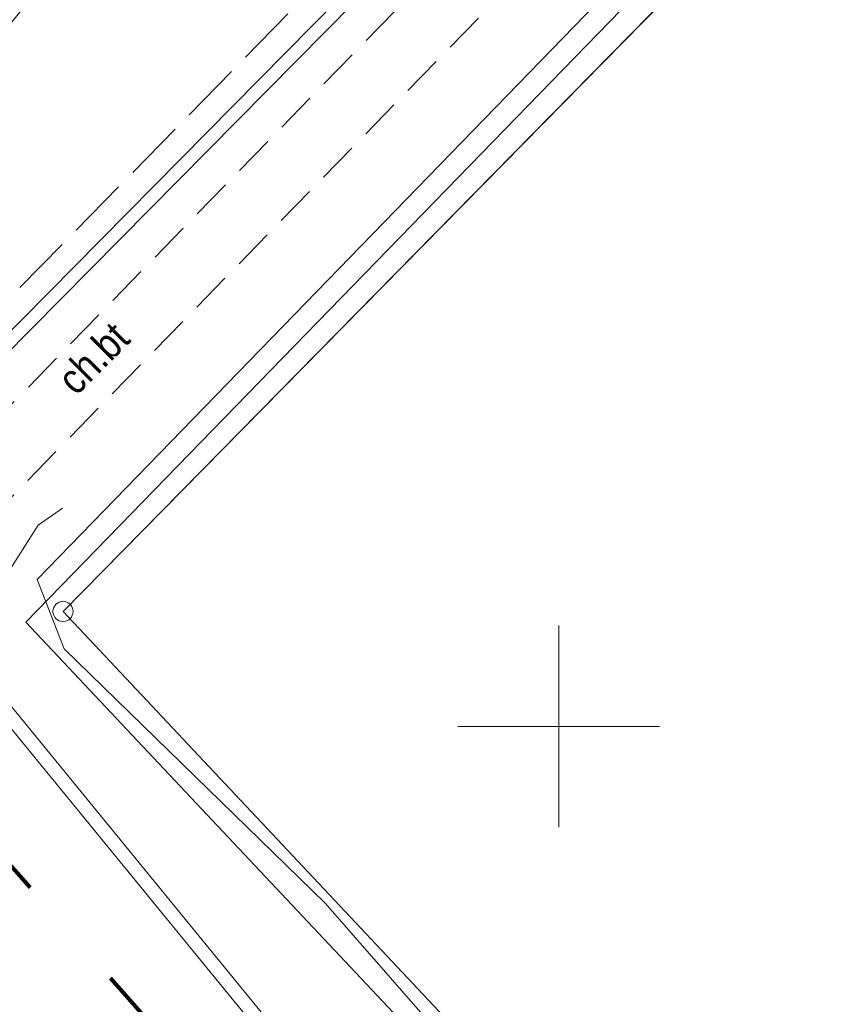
# Model space of a CAD drawing. Header units: metres. Extents: x 10302 to 38325, y -10115 to 6670.
# Tile 23 of 29: x 11021 to 11041, y -5503 to -5478. Entities that reach past the tile are written whole.
import ezdxf
from ezdxf.enums import TextEntityAlignment as Align

# ---------------------------------------------------------------- set-up
doc = ezdxf.new("R2010")
doc.units = ezdxf.units.M
for name, pattern in [('1.0_0.5', [1.5, 1, -0.5]), ('1.5_0.5', [2, 1.5, -0.5]), ('2', [0.9, 0.6, -0.3]), ('219-500', [0])]:
    doc.linetypes.add(name, pattern=pattern)
for name, color, linetype in [('202-punkt graniczny', 7, 'Continuous'), ('217-kontur klasyfikacyjny', 7, 'Continuous'), ('218-kontur użytku gruntowego', 7, 'Continuous'), ('219-działka ewidencyjna', 7, 'Continuous'), ('chodnik', 7, 'Continuous'), ('chodnik-Atr17', 7, 'Continuous'), ('jezdnia', 7, 'Continuous'), ('przewód ciepłowniczy', 7, 'Continuous'), ('przewód elektroenergetyczny podziemny', 7, 'Continuous'), ('przewód telekomunikacyjny podziemny', 7, 'Continuous'), ('Zakres', 7, 'Continuous')]:
    doc.layers.add(name, color=color, linetype=linetype)
doc.styles.add('MapaZas', font='geodezja.shx', dxfattribs={"width": 0.9})

# ---------------------------------------------------------------- blocks, each defined once
blk = doc.blocks.new('202')
at = {"color": 0, "linetype": 'Continuous', "lineweight": 0}
blk.add_circle((0, 0), 0.25, dxfattribs=at)

msp = doc.modelspace()

# ---------------------------------------------------------------- linework, layer by layer
at = {"color": 0, "lineweight": 13}
for p, q in [((11033.92, -5498.408), (11033.92, -5493.408)), ((11033.92, -5498.408), (11033.92, -5493.408)), ((11031.42, -5495.908), (11036.42, -5495.908)), ((11031.42, -5495.908), (11036.42, -5495.908))]:
    msp.add_line(p, q, dxfattribs=at)
at = {"layer": '217-kontur klasyfikacyjny', "color": 3, "linetype": 'Continuous', "lineweight": 13}
msp.add_lwpolyline([(11043.45, -5470.869), (11021.63, -5493.058)], dxfattribs=at)
at = {"layer": '217-kontur klasyfikacyjny', "color": 3, "linetype": 'Continuous', "lineweight": 13, "flags": 128}
msp.add_lwpolyline([(11021.63, -5493.058), (11035.34, -5507.648)], dxfattribs=at)
at = {"layer": '218-kontur użytku gruntowego', "color": 3, "linetype": 'Continuous', "lineweight": 13}
for points in [[(11043.45, -5470.869), (11021.63, -5493.058)], [(11021.63, -5493.058), (11043.45, -5470.869)]]:
    msp.add_lwpolyline(points, dxfattribs=at)
at = {"layer": '218-kontur użytku gruntowego', "color": 3, "linetype": 'Continuous', "lineweight": 13, "flags": 128}
for points in [[(11021.63, -5493.058), (11035.34, -5507.648)], [(11035.34, -5507.648), (11021.63, -5493.058)]]:
    msp.add_lwpolyline(points, dxfattribs=at)
at = {"layer": '219-działka ewidencyjna', "color": 3, "linetype": '219-500', "lineweight": 13}
msp.add_lwpolyline([(11021.63, -5493.058), (11043.45, -5470.868)], dxfattribs=at)
at = {"layer": '219-działka ewidencyjna', "color": 3, "linetype": '219-500', "lineweight": 13, "flags": 128}
msp.add_lwpolyline([(11035.34, -5507.648), (11021.63, -5493.058)], dxfattribs=at)
at = {"layer": 'chodnik', "color": 7, "linetype": '1.0_0.5', "lineweight": 13}
for points in [[(11040.314, -5467.444), (11017.63, -5490.718), (11015.53, -5492.798), (11014.19, -5493.218), (11012.84, -5492.978), (11011.43, -5494.348), (11011.01, -5495.218), (11010.47, -5496.178), (11010.99, -5497.578), (11011.43, -5498.538), (11012.68, -5503.128)], [(11016.01, -5504.728), (11015.13, -5499.738), (11014.75, -5497.308), (11015.52, -5495.178), (11041.406, -5468.636)]]:
    msp.add_lwpolyline(points, dxfattribs=at)
at = {"layer": 'jezdnia', "color": 7, "linetype": '1.5_0.5', "lineweight": 13}
msp.add_lwpolyline([(11034.587, -5461.188), (11018.1, -5481.188), (11016.09, -5483.488), (11009.78, -5489.958), (11007.08, -5492.788), (11010.47, -5496.178), (11011.43, -5494.348), (11012.84, -5492.978), (11013.61, -5492.098), (11016.36, -5489.318), (11039.094, -5466.111)], dxfattribs=at)
at = {"layer": 'przewód ciepłowniczy', "color": 212, "linetype": 'Continuous', "lineweight": 13}
for points in [[(11012.89, -5522.768), (11018.82, -5516.948), (11019.84, -5516.108), (11029.97, -5507.958), (11029.98, -5507.748), (11016.03, -5490.698), (11016.03, -5490.458), (11039.566, -5466.626)], [(11039.798, -5466.879), (11016.48, -5490.468), (11016.46, -5490.668), (11030.46, -5507.788), (11030.44, -5507.998), (11020.56, -5516.568), (11020.37, -5516.698), (11019.57, -5517.288), (11019.37, -5517.468), (11013.38, -5523.018), (11013.18, -5523.178)]]:
    msp.add_lwpolyline(points, dxfattribs=at)
at = {"layer": 'przewód elektroenergetyczny podziemny', "color": 1, "linetype": 'Continuous', "lineweight": 13}
for points in [[(11001.62, -5540.838), (11023.67, -5518.178), (11033.6, -5508.218), (11034.01, -5507.348), (11033.06, -5505.938), (11028.14, -5500.298), (11021.66, -5493.988), (11020.99, -5492.268), (11021.81, -5491.428), (11042.629, -5469.971)], [(11001.58, -5540.778), (11020.38, -5521.798), (11034.04, -5507.488), (11020.71, -5493.328), (11043.004, -5470.381)]]:
    msp.add_lwpolyline(points, dxfattribs=at)
at = {"layer": 'przewód telekomunikacyjny podziemny', "color": 30, "linetype": 'Continuous', "lineweight": 13, "flags": 128}
msp.add_lwpolyline([(11019.01, -5520.768), (11018.14, -5520.628), (11017.81, -5515.838), (11018.59, -5508.248), (11017.96, -5499.798), (11018.64, -5494.618), (11019.84, -5492.758), (11021.01, -5490.918), (11021.62, -5490.498)], dxfattribs=at)
at = {"layer": 'Zakres', "color": 6, "linetype": '2', "lineweight": 100, "ltscale": 10}
msp.add_lwpolyline([(10994.95, -5585.768), (11050.69, -5533.558), (11008.72, -5486.278), (10962.49, -5442.538), (10805.363, -5271.974)], dxfattribs=at)

# ---------------------------------------------------------------- block references
at = {"layer": '202-punkt graniczny', "color": 3, "linetype": 'Continuous', "lineweight": 13}
msp.add_blockref('202', (11021.63, -5493.058), dxfattribs=at)

# ---------------------------------------------------------------- texts
at = {"layer": 'chodnik-Atr17', "color": 7, "lineweight": 13, "style": 'MapaZas', "width": 0.9}
msp.add_text('ch.bt', height=0.75, rotation=45, dxfattribs=at).set_placement((11022.38, -5486.778), align=Align.MIDDLE_CENTER)

doc.saveas('drawing.dxf')
